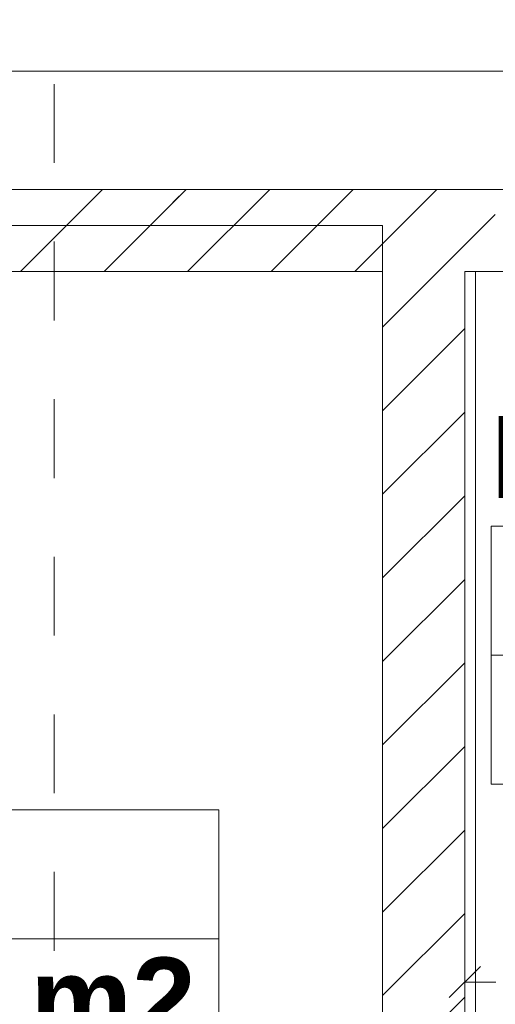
# Model space of a CAD drawing. Header units: millimetres. Extents: x 178516 to 426772, y -178579 to -115871.
# Tile 78 of 256: x 267221 to 267945, y -132151 to -130651. Entities that reach past the tile are written whole.
import ezdxf
from ezdxf.enums import TextEntityAlignment as Align

# ---------------------------------------------------------------- set-up
doc = ezdxf.new("R2010")
doc.units = ezdxf.units.MM
doc.header["$MEASUREMENT"] = 0
doc.linetypes.add('Przerywana', pattern=[240, 120, -120])
doc.layers.get('0').update_dxf_attribs({"color": 252, "lineweight": 5})
for name, color, linetype, lineweight in [('840-G Znaczniki ogólne_Nr_pióra__3', 252, 'Continuous', 5), ('Nowe_! NAZWY POM', 252, 'Continuous', 5), ('Nowe_! NAZWY POM_Nr_pióra__19', 252, 'Continuous', 5), ('Nowe_220-A Ściany', 252, 'Continuous', 5), ('Nowe_220-A Ściany_Nr_pióra__93', 252, 'Continuous', 5), ('Nowe_Metryczki pomieszczeń ARCHICADa_Nr_pióra__13', 252, 'Continuous', 5), ('Nowe_Nowe_220(1)-A Ściany zewnętrzne_Nr_pióra__57', 252, 'Continuous', 5)]:
    doc.layers.add(name, color=color, linetype=linetype, lineweight=lineweight)
doc.styles.add('GENERATED_STYLE_2', font='arialbd.ttf')

# ---------------------------------------------------------------- blocks, each defined once
blk = doc.blocks.new('KOMUNIKACJA_1.9_20', base_point=(268576, -131520.6))
at = {"layer": 'Nowe_Metryczki pomieszczeń ARCHICADa_Nr_pióra__13', "color": 7, "linetype": 'Continuous', "lineweight": 13}
for p, q in [((267938.8, -131422.4), (267938.8, -131815.2)), ((267938.8, -131422.4), (269213.1, -131422.4)), ((269213.1, -131422.4), (269213.1, -131815.2)), ((267938.8, -131618.8), (269213.1, -131618.8)), ((267938.8, -131815.2), (269213.1, -131815.2))]:
    blk.add_line(p, q, dxfattribs=at)
at = {"layer": 'Nowe_Metryczki pomieszczeń ARCHICADa_Nr_pióra__13', "color": 7, "lineweight": 13, "style": 'GENERATED_STYLE_2'}
for tag, p in [('ROOM_NAME', (267938.8, -131254.5)), ('ROOM_NUMBER', (268038.8, -131450.9)), ('ROOM_CALC_AREA', (268038.8, -131647.4))]:
    blk.add_attdef(tag, text='', height=125, dxfattribs=at).set_placement(p, align=Align.TOP_LEFT)
blk = doc.blocks.new('WC ONS_1.10_24', base_point=(266908.5, -131952.8))
at = {"layer": 'Nowe_Metryczki pomieszczeń ARCHICADa_Nr_pióra__13', "color": 7, "linetype": 'Continuous', "lineweight": 13}
for p, q in [((266292.9, -131854.6), (266292.9, -132247.5)), ((266292.9, -131854.6), (267524.1, -131854.6)), ((267524.1, -131854.6), (267524.1, -132247.5)), ((266292.9, -132051), (267524.1, -132051)), ((266292.9, -132247.5), (267524.1, -132247.5))]:
    blk.add_line(p, q, dxfattribs=at)
at = {"layer": 'Nowe_Metryczki pomieszczeń ARCHICADa_Nr_pióra__13', "color": 7, "lineweight": 13, "style": 'GENERATED_STYLE_2'}
for tag, p in [('ROOM_NAME', (266292.9, -131686.7)), ('ROOM_NUMBER', (266392.9, -131883.2)), ('ROOM_CALC_AREA', (266392.9, -132079.6))]:
    blk.add_attdef(tag, text='', height=125, dxfattribs=at).set_placement(p, align=Align.TOP_LEFT)
blk = doc.blocks.new('podkład 20251118')
at = {"color": 252, "linetype": 'Continuous', "lineweight": 5}
for p, q in [((267922.5, -132093.1), (267875, -132140.6)), ((267898.7, -132116.9), (267946.2, -132116.9))]:
    blk.add_line(p, q, dxfattribs=at)
at = {"layer": '840-G Znaczniki ogólne_Nr_pióra__3', "color": 252, "linetype": 'Przerywana', "lineweight": 5}
blk.add_line((267273.7, -121149.1), (267273.7, -142839.1), dxfattribs=at)
at = {"layer": 'Nowe_! NAZWY POM_Nr_pióra__19', "color": 252, "linetype": 'Continuous', "lineweight": 5}
for p, q in [((266173.7, -130909.5), (269281.3, -130909.5)), ((267773.7, -130964.5), (266173.7, -130964.5)), ((267773.7, -134424.5), (267773.7, -130964.5)), ((269283.7, -131034.5), (267915.3, -131034.5)), ((267915.3, -131034.5), (267915.3, -134664.5))]:
    blk.add_line(p, q, dxfattribs=at)
at = {"layer": 'Nowe_220-A Ściany', "color": 252, "linetype": 'Continuous', "lineweight": 5}
for p, q in [((267222.1, -131034.5), (267347.1, -130909.5)), ((267349.4, -131034.5), (267474.4, -130909.5)), ((267454.2, -130929.7), (267474.4, -130909.5)), ((267476.7, -131034.5), (267601.7, -130909.5)), ((267604, -131034.5), (267729, -130909.5)), ((267731.3, -131034.5), (267856.3, -130909.5)), ((267858.5, -131034.5), (267945.3, -130947.8)), ((267476.7, -131034.5), (267490.7, -131020.5)), ((267773.7, -131119.3), (267858.5, -131034.5)), ((267773.7, -131246.6), (267898.7, -131121.6)), ((267773.7, -131373.9), (267898.7, -131248.9)), ((267773.7, -131501.2), (267898.7, -131376.2)), ((267773.7, -131628.5), (267898.7, -131503.5)), ((267773.7, -131755.7), (267898.7, -131630.7)), ((267773.7, -131883), (267898.7, -131758)), ((267773.7, -132010.3), (267898.7, -131885.3)), ((267773.7, -132137.6), (267898.7, -132012.6)), ((267773.7, -132264.8), (267898.7, -132139.8))]:
    blk.add_line(p, q, dxfattribs=at)
at = {"layer": 'Nowe_220-A Ściany_Nr_pióra__93', "color": 252, "linetype": 'Continuous', "lineweight": 5}
for p, q in [((267490.7, -130909.5), (266173.7, -130909.5)), ((267945.3, -130909.5), (267454.2, -130909.5)), ((266173.7, -131034.5), (267490.7, -131034.5)), ((267454.2, -131034.5), (267773.7, -131034.5)), ((267773.7, -131034.5), (267773.7, -132415.5)), ((267898.7, -131034.5), (267945.3, -131034.5)), ((267898.7, -132415.5), (267898.7, -131034.5))]:
    blk.add_line(p, q, dxfattribs=at)
at = {"layer": 'Nowe_Nowe_220(1)-A Ściany zewnętrzne_Nr_pióra__57', "color": 252, "linetype": 'Continuous', "lineweight": 5}
blk.add_line((266173.7, -130729.5), (269281.3, -130729.5), dxfattribs=at)
at = {"layer": 'Nowe_! NAZWY POM', "color": 7, "linetype": 'Continuous', "lineweight": 13}
for name, p, values in [('KOMUNIKACJA_1.9_20', (268576, -131520.6), {'ROOM_NAME': 'KOMUNIKACJA', 'ROOM_NUMBER': '1.9', 'ROOM_CALC_AREA': 'pow: 4,97 m2'}), ('WC ONS_1.10_24', (266908.5, -131952.8), {'ROOM_NAME': 'WC ONS', 'ROOM_NUMBER': '1.10', 'ROOM_CALC_AREA': 'pow: 5,54 m2'})]:
    blk.add_blockref(name, p, dxfattribs=at).add_auto_attribs(values)

msp = doc.modelspace()

# ---------------------------------------------------------------- block references
msp.add_blockref('podkład 20251118', (0, 0))

doc.saveas('drawing.dxf')
